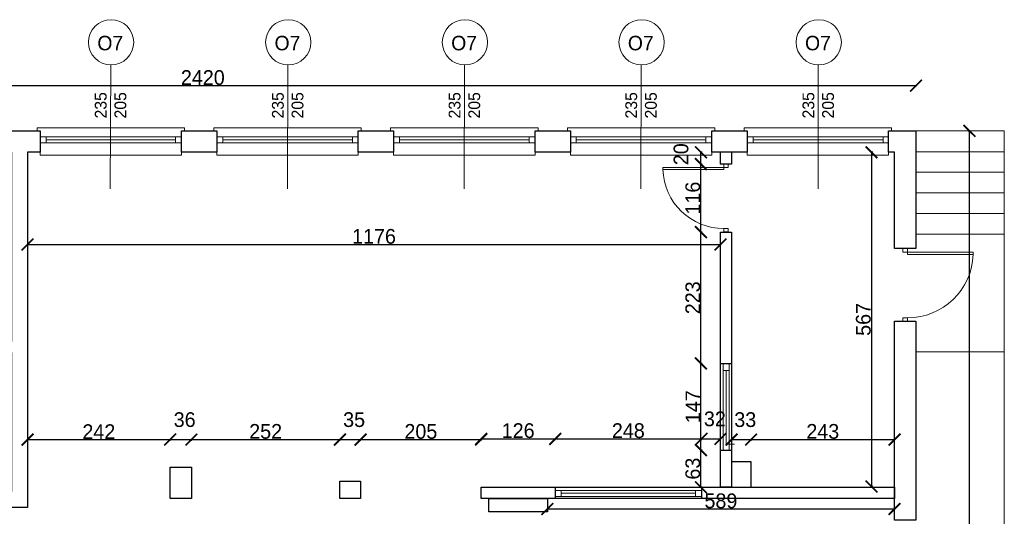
# Model space of a CAD drawing. Header units: centimetres. Extents: x -17621 to 77377, y -18613 to 66.
# Tile 83 of 173: x 11751 to 13421, y -9824 to -8982. Entities that reach past the tile are written whole.
import ezdxf

# ---------------------------------------------------------------- set-up
doc = ezdxf.new("R2010")
doc.units = ezdxf.units.CM
doc.layers.add('0-wymiarowanie rys.CAD', color=5, linetype='Continuous', lineweight=0, true_color=0x0000ff)
for name, color, linetype, lineweight in [('a_drzwi i okna', 2, 'Continuous', 0), ('a_inwentaryzacja', 141, 'Continuous', 0), ('a_wymiarowanie', 211, 'Continuous', 0), ('drzwi', 2, 'Continuous', 0)]:
    doc.layers.add(name, color=color, linetype=linetype, lineweight=lineweight)
doc.layers.add('PDF2_A250 SCHODY', color=7, linetype='Continuous')
doc.layers.add('PDF2_A310 STOLARKA ZEWNĘTRZNA', color=7, linetype='Continuous')
doc.styles.add('PDF Century Gothic', font='GOTHIC.TTF')
doc.dimstyles.new('ISO-25', dxfattribs={"dimtxt": 25, "dimasz": 20, "dimexe": 0.6, "dimexo": 0.375, "dimtad": 1, "dimdec": 0, "dimtxsty": 'PDF Century Gothic', "dimblk": 'ARCHTICK', "dimcen": 2.5, "dimadec": 1, "dimazin": 0, "dimtfac": 1, "dimtdec": 0, "dimtmove": 0, "dimatfit": 3, "dimldrblk": 'ARCHTICK', "dimfxl": 2, "dimfxlon": 1, "dimarcsym": 0})

# ---------------------------------------------------------------- blocks, each defined once
blk = doc.blocks.new('_ArchTick')
at = {"color": 0, "linetype": 'ByBlock', "const_width": 0.15}
blk.add_lwpolyline([(-0.5, -0.5), (0.5, 0.5)], dxfattribs=at)
blk = doc.blocks.new('*D600')
at = {"layer": 'a_wymiarowanie', "color": 0, "linetype": 'Continuous', "lineweight": -2, "transparency": 16777216}
for p, q in [((13198.2, -9206.9), (13195.6, -9206.9)), ((13196.2, -9206.9), (13196.2, -9773.9)), ((13198.2, -9773.9), (13195.6, -9773.9))]:
    blk.add_line(p, q, dxfattribs=at)
at = {"layer": 'Defpoints', "color": 0, "linetype": 'Continuous', "transparency": 16777216}
for p in [(13235.2, -9206.9), (13196.2, -9773.9), (13235.2, -9773.9)]:
    blk.add_point(p, dxfattribs=at)
at = {"layer": 'a_wymiarowanie', "color": 0, "linetype": 'Continuous', "lineweight": -2, "transparency": 16777216, "xscale": 20, "yscale": 20, "zscale": 20}
for p, rotation in [((13196.2, -9206.9), 90), ((13196.2, -9773.9), 270)]:
    blk.add_blockref('_ArchTick', p, dxfattribs=dict(at, rotation=rotation))
at = {"layer": 'a_wymiarowanie', "color": 0, "linetype": 'Continuous', "lineweight": 0, "transparency": 16777216, "insert": (13182.4, -9490.4), "char_height": 25, "attachment_point": 5, "rotation": 90, "style": 'PDF Century Gothic'}
blk.add_mtext('567', dxfattribs=at)
blk = doc.blocks.new('*D601')
at = {"layer": 'a_wymiarowanie', "color": 0, "linetype": 'Continuous', "lineweight": -2, "transparency": 16777216}
for p, q in [((12646.2, -9810.1), (12646.2, -9812.7)), ((13235.2, -9812.1), (12646.2, -9812.1)), ((13235.2, -9810.1), (13235.2, -9812.7))]:
    blk.add_line(p, q, dxfattribs=at)
at = {"layer": 'Defpoints', "color": 0, "linetype": 'Continuous', "transparency": 16777216}
for p in [(12646.2, -9794.1), (13235.2, -9794.1), (12646.2, -9812.1)]:
    blk.add_point(p, dxfattribs=at)
at = {"layer": 'a_wymiarowanie', "color": 0, "linetype": 'Continuous', "lineweight": -2, "transparency": 16777216, "xscale": 20, "yscale": 20, "zscale": 20, "rotation": 180}
blk.add_blockref('_ArchTick', (12646.2, -9812.1), dxfattribs=at)
at = {"layer": 'a_wymiarowanie', "color": 0, "linetype": 'Continuous', "lineweight": -2, "transparency": 16777216, "xscale": 20, "yscale": 20, "zscale": 20}
blk.add_blockref('_ArchTick', (13235.2, -9812.1), dxfattribs=at)
at = {"layer": 'a_wymiarowanie', "color": 0, "linetype": 'Continuous', "lineweight": 0, "transparency": 16777216, "insert": (12940.7, -9798.4), "char_height": 25, "attachment_point": 5, "style": 'PDF Century Gothic'}
blk.add_mtext('589', dxfattribs=at)
blk = doc.blocks.new('*D602')
at = {"layer": 'a_wymiarowanie', "color": 0, "linetype": 'Continuous', "lineweight": -2, "transparency": 16777216}
for p, q in [((11764.3, -9696.3), (11764.3, -9693.7)), ((11764.3, -9694.3), (12006.3, -9694.3)), ((12006.3, -9696.3), (12006.3, -9693.7))]:
    blk.add_line(p, q, dxfattribs=at)
at = {"layer": 'Defpoints', "color": 0, "linetype": 'Continuous', "transparency": 16777216}
for p in [(12006.3, -9694.3), (11764.3, -9775.6), (12006.3, -9775.6)]:
    blk.add_point(p, dxfattribs=at)
at = {"layer": 'a_wymiarowanie', "color": 0, "linetype": 'Continuous', "lineweight": -2, "transparency": 16777216, "xscale": 20, "yscale": 20, "zscale": 20, "rotation": 180}
blk.add_blockref('_ArchTick', (11764.3, -9694.3), dxfattribs=at)
at = {"layer": 'a_wymiarowanie', "color": 0, "linetype": 'Continuous', "lineweight": -2, "transparency": 16777216, "xscale": 20, "yscale": 20, "zscale": 20}
blk.add_blockref('_ArchTick', (12006.3, -9694.3), dxfattribs=at)
at = {"layer": 'a_wymiarowanie', "color": 0, "linetype": 'Continuous', "lineweight": 0, "transparency": 16777216, "insert": (11885.3, -9680.9), "char_height": 25, "attachment_point": 5, "style": 'PDF Century Gothic'}
blk.add_mtext('242', dxfattribs=at)
blk = doc.blocks.new('*D603')
at = {"layer": 'a_wymiarowanie', "color": 0, "linetype": 'Continuous', "lineweight": -2, "transparency": 16777216}
for p, q in [((12006.3, -9696.3), (12006.3, -9693.7)), ((12006.3, -9694.3), (12042.3, -9694.3)), ((12042.3, -9696.3), (12042.3, -9693.7))]:
    blk.add_line(p, q, dxfattribs=at)
at = {"layer": 'Defpoints', "color": 0, "linetype": 'Continuous', "transparency": 16777216}
for p in [(12042.3, -9694.3), (12042.3, -9741.1), (12006.3, -9775.6)]:
    blk.add_point(p, dxfattribs=at)
at = {"layer": 'a_wymiarowanie', "color": 0, "linetype": 'Continuous', "lineweight": -2, "transparency": 16777216, "xscale": 20, "yscale": 20, "zscale": 20, "rotation": 180}
blk.add_blockref('_ArchTick', (12006.3, -9694.3), dxfattribs=at)
at = {"layer": 'a_wymiarowanie', "color": 0, "linetype": 'Continuous', "lineweight": -2, "transparency": 16777216, "xscale": 20, "yscale": 20, "zscale": 20}
blk.add_blockref('_ArchTick', (12042.3, -9694.3), dxfattribs=at)
at = {"layer": 'a_wymiarowanie', "color": 0, "linetype": 'Continuous', "lineweight": 0, "transparency": 16777216, "insert": (12030.9, -9660.6), "char_height": 25, "attachment_point": 5, "style": 'PDF Century Gothic'}
blk.add_mtext('36', dxfattribs=at)
blk = doc.blocks.new('*D604')
at = {"layer": 'a_wymiarowanie', "color": 0, "linetype": 'Continuous', "lineweight": -2, "transparency": 16777216}
for p, q in [((12042.3, -9696.3), (12042.3, -9693.7)), ((12042.3, -9694.3), (12294.3, -9694.3)), ((12294.3, -9696.3), (12294.3, -9693.7))]:
    blk.add_line(p, q, dxfattribs=at)
at = {"layer": 'Defpoints', "color": 0, "linetype": 'Continuous', "transparency": 16777216}
for p in [(12294.3, -9694.3), (12042.3, -9741.1), (12294.3, -9765.1)]:
    blk.add_point(p, dxfattribs=at)
at = {"layer": 'a_wymiarowanie', "color": 0, "linetype": 'Continuous', "lineweight": -2, "transparency": 16777216, "xscale": 20, "yscale": 20, "zscale": 20, "rotation": 180}
blk.add_blockref('_ArchTick', (12042.3, -9694.3), dxfattribs=at)
at = {"layer": 'a_wymiarowanie', "color": 0, "linetype": 'Continuous', "lineweight": -2, "transparency": 16777216, "xscale": 20, "yscale": 20, "zscale": 20}
blk.add_blockref('_ArchTick', (12294.3, -9694.3), dxfattribs=at)
at = {"layer": 'a_wymiarowanie', "color": 0, "linetype": 'Continuous', "lineweight": 0, "transparency": 16777216, "insert": (12168.3, -9680.6), "char_height": 25, "attachment_point": 5, "style": 'PDF Century Gothic'}
blk.add_mtext('252', dxfattribs=at)
blk = doc.blocks.new('*D605')
at = {"layer": 'a_wymiarowanie', "color": 0, "linetype": 'Continuous', "lineweight": -2, "transparency": 16777216}
for p, q in [((12294.3, -9696.3), (12294.3, -9693.7)), ((12294.3, -9694.3), (12329.3, -9694.3)), ((12329.3, -9696.3), (12329.3, -9693.7))]:
    blk.add_line(p, q, dxfattribs=at)
at = {"layer": 'Defpoints', "color": 0, "linetype": 'Continuous', "transparency": 16777216}
for p in [(12329.3, -9694.3), (12294.3, -9765.1), (12329.3, -9765.1)]:
    blk.add_point(p, dxfattribs=at)
at = {"layer": 'a_wymiarowanie', "color": 0, "linetype": 'Continuous', "lineweight": -2, "transparency": 16777216, "xscale": 20, "yscale": 20, "zscale": 20, "rotation": 180}
blk.add_blockref('_ArchTick', (12294.3, -9694.3), dxfattribs=at)
at = {"layer": 'a_wymiarowanie', "color": 0, "linetype": 'Continuous', "lineweight": -2, "transparency": 16777216, "xscale": 20, "yscale": 20, "zscale": 20}
blk.add_blockref('_ArchTick', (12329.3, -9694.3), dxfattribs=at)
at = {"layer": 'a_wymiarowanie', "color": 0, "linetype": 'Continuous', "lineweight": 0, "transparency": 16777216, "insert": (12318.4, -9660.6), "char_height": 25, "attachment_point": 5, "style": 'PDF Century Gothic'}
blk.add_mtext('35', dxfattribs=at)
blk = doc.blocks.new('*D606')
at = {"layer": 'a_wymiarowanie', "color": 0, "linetype": 'Continuous', "lineweight": -2, "transparency": 16777216}
for p, q in [((12329.3, -9696.3), (12329.3, -9693.7)), ((12329.3, -9694.3), (12533.9, -9694.3)), ((12533.9, -9696.3), (12533.9, -9693.7))]:
    blk.add_line(p, q, dxfattribs=at)
at = {"layer": 'Defpoints', "color": 0, "linetype": 'Continuous', "transparency": 16777216}
for p in [(12533.9, -9694.3), (12329.3, -9765.1), (12533.9, -9775.1)]:
    blk.add_point(p, dxfattribs=at)
at = {"layer": 'a_wymiarowanie', "color": 0, "linetype": 'Continuous', "lineweight": -2, "transparency": 16777216, "xscale": 20, "yscale": 20, "zscale": 20, "rotation": 180}
blk.add_blockref('_ArchTick', (12329.3, -9694.3), dxfattribs=at)
at = {"layer": 'a_wymiarowanie', "color": 0, "linetype": 'Continuous', "lineweight": -2, "transparency": 16777216, "xscale": 20, "yscale": 20, "zscale": 20}
blk.add_blockref('_ArchTick', (12533.9, -9694.3), dxfattribs=at)
at = {"layer": 'a_wymiarowanie', "color": 0, "linetype": 'Continuous', "lineweight": 0, "transparency": 16777216, "insert": (12431.6, -9680.6), "char_height": 25, "attachment_point": 5, "style": 'PDF Century Gothic'}
blk.add_mtext('205', dxfattribs=at)
blk = doc.blocks.new('*D607')
at = {"layer": 'a_wymiarowanie', "color": 0, "linetype": 'Continuous', "lineweight": -2, "transparency": 16777216}
for p, q in [((12958.9, -9696.3), (12958.9, -9693.7)), ((12958.9, -9694.3), (12991.9, -9694.3)), ((12991.9, -9696.3), (12991.9, -9693.7))]:
    blk.add_line(p, q, dxfattribs=at)
at = {"layer": 'Defpoints', "color": 0, "linetype": 'Continuous', "transparency": 16777216}
for p in [(12991.9, -9694.3), (12958.9, -9775.1), (12991.9, -9775.1)]:
    blk.add_point(p, dxfattribs=at)
at = {"layer": 'a_wymiarowanie', "color": 0, "linetype": 'Continuous', "lineweight": -2, "transparency": 16777216, "xscale": 20, "yscale": 20, "zscale": 20, "rotation": 180}
blk.add_blockref('_ArchTick', (12958.9, -9694.3), dxfattribs=at)
at = {"layer": 'a_wymiarowanie', "color": 0, "linetype": 'Continuous', "lineweight": -2, "transparency": 16777216, "xscale": 20, "yscale": 20, "zscale": 20}
blk.add_blockref('_ArchTick', (12991.9, -9694.3), dxfattribs=at)
at = {"layer": 'a_wymiarowanie', "color": 0, "linetype": 'Continuous', "lineweight": 0, "transparency": 16777216, "insert": (12982, -9660.6), "char_height": 25, "attachment_point": 5, "style": 'PDF Century Gothic'}
blk.add_mtext('33', dxfattribs=at)
blk = doc.blocks.new('*D608')
at = {"layer": 'a_wymiarowanie', "color": 0, "linetype": 'Continuous', "lineweight": -2, "transparency": 16777216}
for p, q in [((12991.9, -9696.3), (12991.9, -9693.7)), ((12991.9, -9694.3), (13235.2, -9694.3)), ((13235.2, -9696.3), (13235.2, -9693.7))]:
    blk.add_line(p, q, dxfattribs=at)
at = {"layer": 'Defpoints', "color": 0, "linetype": 'Continuous', "transparency": 16777216}
for p in [(13235.2, -9694.3), (12991.9, -9775.1), (13235.2, -9775.1)]:
    blk.add_point(p, dxfattribs=at)
at = {"layer": 'a_wymiarowanie', "color": 0, "linetype": 'Continuous', "lineweight": -2, "transparency": 16777216, "xscale": 20, "yscale": 20, "zscale": 20, "rotation": 180}
blk.add_blockref('_ArchTick', (12991.9, -9694.3), dxfattribs=at)
at = {"layer": 'a_wymiarowanie', "color": 0, "linetype": 'Continuous', "lineweight": -2, "transparency": 16777216, "xscale": 20, "yscale": 20, "zscale": 20}
blk.add_blockref('_ArchTick', (13235.2, -9694.3), dxfattribs=at)
at = {"layer": 'a_wymiarowanie', "color": 0, "linetype": 'Continuous', "lineweight": 0, "transparency": 16777216, "insert": (13113.5, -9680.6), "char_height": 25, "attachment_point": 5, "style": 'PDF Century Gothic'}
blk.add_mtext('243', dxfattribs=at)
blk = doc.blocks.new('*D609')
at = {"layer": 'a_wymiarowanie', "color": 0, "linetype": 'Continuous', "lineweight": -2, "transparency": 16777216}
for p, q in [((11764.3, -9361.4), (11764.3, -9364)), ((11764.3, -9363.4), (12939.9, -9363.4)), ((12939.9, -9361.4), (12939.9, -9364))]:
    blk.add_line(p, q, dxfattribs=at)
at = {"layer": 'Defpoints', "color": 0, "linetype": 'Continuous', "transparency": 16777216}
for p in [(11764.3, -9206.9), (12939.9, -9206.9), (12939.9, -9363.4)]:
    blk.add_point(p, dxfattribs=at)
at = {"layer": 'a_wymiarowanie', "color": 0, "linetype": 'Continuous', "lineweight": -2, "transparency": 16777216, "xscale": 20, "yscale": 20, "zscale": 20, "rotation": 180}
blk.add_blockref('_ArchTick', (11764.3, -9363.4), dxfattribs=at)
at = {"layer": 'a_wymiarowanie', "color": 0, "linetype": 'Continuous', "lineweight": -2, "transparency": 16777216, "xscale": 20, "yscale": 20, "zscale": 20}
blk.add_blockref('_ArchTick', (12939.9, -9363.4), dxfattribs=at)
at = {"layer": 'a_wymiarowanie', "color": 0, "linetype": 'Continuous', "lineweight": 0, "transparency": 16777216, "insert": (12352.1, -9349.7), "char_height": 25, "attachment_point": 5, "style": 'PDF Century Gothic'}
blk.add_mtext('1176', dxfattribs=at)
blk = doc.blocks.new('*D610')
at = {"layer": 'a_wymiarowanie', "color": 0, "linetype": 'Continuous', "lineweight": -2, "transparency": 16777216}
for p, q in [((12533.9, -9695.1), (12533.9, -9692.5)), ((12533.9, -9693.1), (12659.6, -9693.1)), ((12659.6, -9695.1), (12659.6, -9692.5))]:
    blk.add_line(p, q, dxfattribs=at)
at = {"layer": 'Defpoints', "color": 0, "linetype": 'Continuous', "transparency": 16777216}
for p in [(12659.6, -9693.1), (12533.9, -9775.1), (12659.6, -9775.1)]:
    blk.add_point(p, dxfattribs=at)
at = {"layer": 'a_wymiarowanie', "color": 0, "linetype": 'Continuous', "lineweight": -2, "transparency": 16777216, "xscale": 20, "yscale": 20, "zscale": 20, "rotation": 180}
blk.add_blockref('_ArchTick', (12533.9, -9693.1), dxfattribs=at)
at = {"layer": 'a_wymiarowanie', "color": 0, "linetype": 'Continuous', "lineweight": -2, "transparency": 16777216, "xscale": 20, "yscale": 20, "zscale": 20}
blk.add_blockref('_ArchTick', (12659.6, -9693.1), dxfattribs=at)
at = {"layer": 'a_wymiarowanie', "color": 0, "linetype": 'Continuous', "lineweight": 0, "transparency": 16777216, "insert": (12596.7, -9679.3), "char_height": 25, "attachment_point": 5, "style": 'PDF Century Gothic'}
blk.add_mtext('126', dxfattribs=at)
blk = doc.blocks.new('*D565')
at = {"layer": 'a_wymiarowanie', "color": 0, "linetype": 'Continuous', "lineweight": -2, "transparency": 16777216}
for p, q in [((12659.6, -9695.1), (12659.6, -9692.5)), ((12659.6, -9693.1), (12907.6, -9693.1)), ((12907.6, -9695.1), (12907.6, -9692.5))]:
    blk.add_line(p, q, dxfattribs=at)
at = {"layer": 'Defpoints', "color": 0, "linetype": 'Continuous', "transparency": 16777216}
for p in [(12907.6, -9693.1), (12659.6, -9775.1), (12907.6, -9775.1)]:
    blk.add_point(p, dxfattribs=at)
at = {"layer": 'a_wymiarowanie', "color": 0, "linetype": 'Continuous', "lineweight": -2, "transparency": 16777216, "xscale": 20, "yscale": 20, "zscale": 20, "rotation": 180}
blk.add_blockref('_ArchTick', (12659.6, -9693.1), dxfattribs=at)
at = {"layer": 'a_wymiarowanie', "color": 0, "linetype": 'Continuous', "lineweight": -2, "transparency": 16777216, "xscale": 20, "yscale": 20, "zscale": 20}
blk.add_blockref('_ArchTick', (12907.6, -9693.1), dxfattribs=at)
at = {"layer": 'a_wymiarowanie', "color": 0, "linetype": 'Continuous', "lineweight": 0, "transparency": 16777216, "insert": (12783.6, -9679.3), "char_height": 25, "attachment_point": 5, "style": 'PDF Century Gothic'}
blk.add_mtext('248', dxfattribs=at)
blk = doc.blocks.new('*D566')
at = {"layer": 'a_wymiarowanie', "color": 0, "linetype": 'Continuous', "lineweight": -2, "transparency": 16777216}
for p, q in [((12907.6, -9695.1), (12907.6, -9692.5)), ((12907.6, -9693.1), (12939.9, -9693.1)), ((12939.9, -9695.1), (12939.9, -9692.5))]:
    blk.add_line(p, q, dxfattribs=at)
at = {"layer": 'Defpoints', "color": 0, "linetype": 'Continuous', "transparency": 16777216}
for p in [(12939.9, -9693.1), (12907.6, -9775.1), (12939.9, -9775.1)]:
    blk.add_point(p, dxfattribs=at)
at = {"layer": 'a_wymiarowanie', "color": 0, "linetype": 'Continuous', "lineweight": -2, "transparency": 16777216, "xscale": 20, "yscale": 20, "zscale": 20, "rotation": 180}
blk.add_blockref('_ArchTick', (12907.6, -9693.1), dxfattribs=at)
at = {"layer": 'a_wymiarowanie', "color": 0, "linetype": 'Continuous', "lineweight": -2, "transparency": 16777216, "xscale": 20, "yscale": 20, "zscale": 20}
blk.add_blockref('_ArchTick', (12939.9, -9693.1), dxfattribs=at)
at = {"layer": 'a_wymiarowanie', "color": 0, "linetype": 'Continuous', "lineweight": 0, "transparency": 16777216, "insert": (12930.4, -9659.3), "char_height": 25, "attachment_point": 5, "style": 'PDF Century Gothic'}
blk.add_mtext('32', dxfattribs=at)
blk = doc.blocks.new('*D567')
at = {"layer": 'a_wymiarowanie', "color": 0, "linetype": 'Continuous', "lineweight": -2, "transparency": 16777216}
for p, q in [((12908.8, -9712.1), (12906.2, -9712.1)), ((12906.8, -9775.1), (12906.8, -9712.1)), ((12908.8, -9775.1), (12906.2, -9775.1))]:
    blk.add_line(p, q, dxfattribs=at)
at = {"layer": 'Defpoints', "color": 0, "linetype": 'Continuous', "transparency": 16777216}
for p in [(12906.8, -9712.1), (12939.9, -9712.1), (12939.9, -9775.1)]:
    blk.add_point(p, dxfattribs=at)
at = {"layer": 'a_wymiarowanie', "color": 0, "linetype": 'Continuous', "lineweight": -2, "transparency": 16777216, "xscale": 20, "yscale": 20, "zscale": 20}
for p, rotation in [((12906.8, -9712.1), 90), ((12906.8, -9775.1), 270)]:
    blk.add_blockref('_ArchTick', p, dxfattribs=dict(at, rotation=rotation))
at = {"layer": 'a_wymiarowanie', "color": 0, "linetype": 'Continuous', "lineweight": 0, "transparency": 16777216, "insert": (12893.1, -9743.6), "char_height": 25, "attachment_point": 5, "rotation": 90, "style": 'PDF Century Gothic'}
blk.add_mtext('63', dxfattribs=at)
blk = doc.blocks.new('*D568')
at = {"layer": 'a_wymiarowanie', "color": 0, "linetype": 'Continuous', "lineweight": -2, "transparency": 16777216}
for p, q in [((12908.8, -9565), (12906.2, -9565)), ((12906.8, -9712.1), (12906.8, -9565)), ((12908.8, -9712.1), (12906.2, -9712.1))]:
    blk.add_line(p, q, dxfattribs=at)
at = {"layer": 'Defpoints', "color": 0, "linetype": 'Continuous', "transparency": 16777216}
for p in [(12906.8, -9565), (12939.9, -9565), (12939.9, -9712.1)]:
    blk.add_point(p, dxfattribs=at)
at = {"layer": 'a_wymiarowanie', "color": 0, "linetype": 'Continuous', "lineweight": -2, "transparency": 16777216, "xscale": 20, "yscale": 20, "zscale": 20}
for p, rotation in [((12906.8, -9565), 90), ((12906.8, -9712.1), 270)]:
    blk.add_blockref('_ArchTick', p, dxfattribs=dict(at, rotation=rotation))
at = {"layer": 'a_wymiarowanie', "color": 0, "linetype": 'Continuous', "lineweight": 0, "transparency": 16777216, "insert": (12893.1, -9638.5), "char_height": 25, "attachment_point": 5, "rotation": 90, "style": 'PDF Century Gothic'}
blk.add_mtext('147', dxfattribs=at)
blk = doc.blocks.new('*D569')
at = {"layer": 'a_wymiarowanie', "color": 0, "linetype": 'Continuous', "lineweight": -2, "transparency": 16777216}
for p, q in [((12908.8, -9342.4), (12906.2, -9342.4)), ((12906.8, -9565), (12906.8, -9342.4)), ((12908.8, -9565), (12906.2, -9565))]:
    blk.add_line(p, q, dxfattribs=at)
at = {"layer": 'Defpoints', "color": 0, "linetype": 'Continuous', "transparency": 16777216}
for p in [(12906.8, -9342.4), (12939.9, -9342.4), (12939.9, -9565)]:
    blk.add_point(p, dxfattribs=at)
at = {"layer": 'a_wymiarowanie', "color": 0, "linetype": 'Continuous', "lineweight": -2, "transparency": 16777216, "xscale": 20, "yscale": 20, "zscale": 20}
for p, rotation in [((12906.8, -9342.4), 90), ((12906.8, -9565), 270)]:
    blk.add_blockref('_ArchTick', p, dxfattribs=dict(at, rotation=rotation))
at = {"layer": 'a_wymiarowanie', "color": 0, "linetype": 'Continuous', "lineweight": 0, "transparency": 16777216, "insert": (12893.1, -9453.7), "char_height": 25, "attachment_point": 5, "rotation": 90, "style": 'PDF Century Gothic'}
blk.add_mtext('223', dxfattribs=at)
blk = doc.blocks.new('*D570')
at = {"layer": 'a_wymiarowanie', "color": 0, "linetype": 'Continuous', "lineweight": -2, "transparency": 16777216}
for p, q in [((12908.8, -9226.9), (12906.2, -9226.9)), ((12906.8, -9342.4), (12906.8, -9226.9)), ((12908.8, -9342.4), (12906.2, -9342.4))]:
    blk.add_line(p, q, dxfattribs=at)
at = {"layer": 'Defpoints', "color": 0, "linetype": 'Continuous', "transparency": 16777216}
for p in [(12906.8, -9226.9), (12939.4, -9226.9), (12939.9, -9342.4)]:
    blk.add_point(p, dxfattribs=at)
at = {"layer": 'a_wymiarowanie', "color": 0, "linetype": 'Continuous', "lineweight": -2, "transparency": 16777216, "xscale": 20, "yscale": 20, "zscale": 20}
for p, rotation in [((12906.8, -9226.9), 90), ((12906.8, -9342.4), 270)]:
    blk.add_blockref('_ArchTick', p, dxfattribs=dict(at, rotation=rotation))
at = {"layer": 'a_wymiarowanie', "color": 0, "linetype": 'Continuous', "lineweight": 0, "transparency": 16777216, "insert": (12893.1, -9284.6), "char_height": 25, "attachment_point": 5, "rotation": 90, "style": 'PDF Century Gothic'}
blk.add_mtext('116', dxfattribs=at)
blk = doc.blocks.new('*D571')
at = {"layer": 'a_wymiarowanie', "color": 0, "linetype": 'Continuous', "lineweight": -2, "transparency": 16777216}
for p, q in [((12908.8, -9206.9), (12906.2, -9206.9)), ((12906.8, -9226.9), (12906.8, -9206.9)), ((12908.8, -9226.9), (12906.2, -9226.9))]:
    blk.add_line(p, q, dxfattribs=at)
at = {"layer": 'Defpoints', "color": 0, "linetype": 'Continuous', "transparency": 16777216}
for p in [(12906.8, -9206.9), (12939.4, -9206.9), (12939.4, -9226.9)]:
    blk.add_point(p, dxfattribs=at)
at = {"layer": 'a_wymiarowanie', "color": 0, "linetype": 'Continuous', "lineweight": -2, "transparency": 16777216, "xscale": 20, "yscale": 20, "zscale": 20}
for p, rotation in [((12906.8, -9206.9), 90), ((12906.8, -9226.9), 270)]:
    blk.add_blockref('_ArchTick', p, dxfattribs=dict(at, rotation=rotation))
at = {"layer": 'a_wymiarowanie', "color": 0, "linetype": 'Continuous', "lineweight": 0, "transparency": 16777216, "insert": (12873.1, -9210.2), "char_height": 25, "attachment_point": 5, "rotation": 90, "style": 'PDF Century Gothic'}
blk.add_mtext('20', dxfattribs=at)
blk = doc.blocks.new('*D1062')
at = {"layer": '0-wymiarowanie rys.CAD', "color": 0, "linetype": 'Continuous', "lineweight": -2, "transparency": 16777216}
for p, q in [((13360.3, -9170.5), (13362.9, -9170.5)), ((13362.3, -11011.8), (13362.3, -9170.5)), ((13360.3, -11011.8), (13362.9, -11011.8))]:
    blk.add_line(p, q, dxfattribs=at)
at = {"layer": 'Defpoints', "color": 0, "linetype": 'Continuous', "transparency": 16777216}
for p in [(13271.6, -9170.5), (13362.3, -9170.5), (13271.6, -11011.8)]:
    blk.add_point(p, dxfattribs=at)
at = {"layer": '0-wymiarowanie rys.CAD', "color": 0, "linetype": 'Continuous', "lineweight": -2, "transparency": 16777216, "xscale": 20, "yscale": 20, "zscale": 20}
for p, rotation in [((13362.3, -9170.5), 90), ((13362.3, -11011.8), 270)]:
    blk.add_blockref('_ArchTick', p, dxfattribs=dict(at, rotation=rotation))
at = {"layer": '0-wymiarowanie rys.CAD', "color": 0, "linetype": 'Continuous', "transparency": 16777216, "insert": (13348.6, -10091.1), "char_height": 25, "attachment_point": 5, "rotation": 90, "style": 'PDF Century Gothic'}
blk.add_mtext('1841', dxfattribs=at)
blk = doc.blocks.new('*D1063')
at = {"layer": '0-wymiarowanie rys.CAD', "color": 0, "linetype": 'Continuous', "lineweight": -2, "transparency": 16777216}
for p, q in [((10851.8, -9095.9), (10851.8, -9093.3)), ((13271.6, -9093.9), (10851.8, -9093.9)), ((13271.6, -9095.9), (13271.6, -9093.3))]:
    blk.add_line(p, q, dxfattribs=at)
at = {"layer": 'Defpoints', "color": 0, "linetype": 'Continuous', "transparency": 16777216}
for p in [(10851.8, -9093.9), (10851.8, -9170.5), (13271.6, -9170.5)]:
    blk.add_point(p, dxfattribs=at)
at = {"layer": '0-wymiarowanie rys.CAD', "color": 0, "linetype": 'Continuous', "lineweight": -2, "transparency": 16777216, "xscale": 20, "yscale": 20, "zscale": 20, "rotation": 180}
blk.add_blockref('_ArchTick', (10851.8, -9093.9), dxfattribs=at)
at = {"layer": '0-wymiarowanie rys.CAD', "color": 0, "linetype": 'Continuous', "lineweight": -2, "transparency": 16777216, "xscale": 20, "yscale": 20, "zscale": 20}
blk.add_blockref('_ArchTick', (13271.6, -9093.9), dxfattribs=at)
at = {"layer": '0-wymiarowanie rys.CAD', "color": 0, "linetype": 'Continuous', "transparency": 16777216, "insert": (12061.7, -9080.2), "char_height": 25, "attachment_point": 5, "style": 'PDF Century Gothic'}
blk.add_mtext('2420', dxfattribs=at)

msp = doc.modelspace()

# ---------------------------------------------------------------- linework, layer by layer
at = {"layer": 'a_drzwi i okna'}
for p, q in [((11905.4, -9058.8), (11904.8, -9268.9)), ((12205.9, -9058.8), (12205.4, -9268.9)), ((12505.6, -9058.8), (12505.1, -9268.9)), ((12805.4, -9058.8), (12804.8, -9268.9)), ((13105.9, -9058.8), (13105.4, -9268.9))]:
    msp.add_line(p, q, dxfattribs=at)
for centre in [(11906.1, -9020.3), (12206.7, -9020.3), (12506.4, -9020.3), (12806.1, -9020.3), (13106.7, -9020.3)]:
    msp.add_circle(centre, 38.4, dxfattribs=at)
at = {"layer": 'a_inwentaryzacja', "linetype": 'Continuous', "lineweight": 25}
for p, q in [((12939.4, -9206.9), (12939.4, -9226.9)), ((12958.4, -9206.9), (12958.4, -9226.9)), ((12958.4, -9226.9), (12939.4, -9226.9)), ((12939.9, -9565), (12958.9, -9565)), ((12939.9, -9712.1), (12958.9, -9712.1)), ((12659.6, -9775.1), (12659.6, -9794.1)), ((12907.6, -9775.1), (12907.6, -9794.1))]:
    msp.add_line(p, q, dxfattribs=at)
at = {"layer": 'a_inwentaryzacja', "lineweight": 25}
for points in [[(11718.8, -9527.9), (11737.8, -9527.9), (11737.8, -9206.9), (11725.6, -9206.9), (11725.6, -9170.5), (11785.7, -9170.5), (11785.7, -9206.9), (11764.3, -9206.9), (11764.3, -9775.6), (11764.3, -9809.7), (11672.4, -9809.7), (11672.4, -9782.6), (11737.8, -9782.6), (11737.8, -9546.8), (11718.8, -9546.8)], [(12025.3, -9206.9), (12025.3, -9170.5), (12085.4, -9170.5), (12085.4, -9206.9)], [(12325, -9206.9), (12325, -9170.5), (12385.2, -9170.5), (12385.2, -9206.9)], [(12625.6, -9206.9), (12625.6, -9170.5), (12685.7, -9170.5), (12685.7, -9206.9)], [(12925.3, -9206.9), (12925.3, -9170.5), (12985.4, -9170.5), (12985.4, -9206.9)], [(13235.2, -9370.3), (13235.2, -9206.9), (13225, -9206.9), (13225, -9170.5), (13271.6, -9170.5), (13271.6, -9370.3)], [(13235.2, -9493.4), (13271.6, -9493.4), (13271.6, -9830.9), (13235.2, -9830.9)]]:
    msp.add_lwpolyline(points, close=True, dxfattribs=at)
at = {"layer": 'a_inwentaryzacja', "linetype": 'Continuous', "lineweight": 25}
for points in [[(12958.9, -9342.4), (12958.9, -9775.1), (12939.9, -9775.1), (12939.9, -9342.4)], [(12958.9, -9775.1), (12991.9, -9775.1), (12991.9, -9732.1), (12958.9, -9732.1)], [(12006.3, -9741.1), (12042.3, -9741.1), (12042.3, -9794.1), (12006.3, -9794.1)], [(12294.3, -9765.1), (12329.3, -9765.1), (12329.3, -9794.1), (12294.3, -9794.1)], [(12533.9, -9775.1), (13235.2, -9775.1), (13235.2, -9794.1), (12533.9, -9794.1)], [(12546.9, -9794.1), (12646.2, -9794.1), (12646.2, -9817.1), (12546.9, -9817.1)]]:
    msp.add_lwpolyline(points, close=True, dxfattribs=at)
at = {"layer": 'drzwi'}
for points in [[(12945.9, -9232.6), (12945.9, -9226.9), (12953.2, -9226.9), (12953.2, -9232.6), (12945.9, -9232.6), (12945.9, -9236.1), (12842.4, -9236.1), (12842.3, -9232.6), (12945.9, -9232.6)], [(13257.3, -9376.4), (13257.3, -9370.3), (13249.5, -9370.3), (13249.5, -9376.4), (13257.3, -9376.4), (13257.3, -9380.2), (13368.5, -9380.2), (13368.6, -9376.4), (13257.3, -9376.4)]]:
    msp.add_lwpolyline(points, dxfattribs=at)
for points in [[(12945.9, -9336.2), (12945.9, -9342), (12953.2, -9342), (12953.2, -9336.2)], [(13257.3, -9487.7), (13257.3, -9493.9), (13249.5, -9493.9), (13249.5, -9487.7)]]:
    msp.add_lwpolyline(points, close=True, dxfattribs=at)
for centre, radius, start, end in [((12945.7, -9232.8), 103.5, 181.8363, 270.1055), ((13257.5, -9376.6), 111.1, 269.8945, 358.1637)]:
    msp.add_arc(centre, radius, start, end, dxfattribs=at)
at = {"layer": 'PDF2_A250 SCHODY', "lineweight": 5}
for points in [[(13271.6, -9170.5), (13421.5, -9170.5), (13421.5, -9345.7)], [(13271.6, -9206), (13421.5, -9206)], [(13271.6, -9240.7), (13421.5, -9240.7)], [(13271.6, -9275.4), (13421.5, -9275.4)], [(13271.6, -9311), (13421.5, -9311)], [(13271.6, -9345.7), (13421.5, -9345.7), (13421.5, -10925.6), (13271.6, -10925.6)], [(13271.6, -9545.5), (13421.5, -9545.5)]]:
    msp.add_lwpolyline(points, dxfattribs=at)
at = {"layer": 'PDF2_A310 STOLARKA ZEWNĘTRZNA', "lineweight": 5}
for points in [[(12025.3, -9211.9), (12025.3, -9170.5), (12030.4, -9170.5), (12030.4, -9165.4), (11785.7, -9165.4), (11780.6, -9165.4), (11780.6, -9170.5), (11785.7, -9170.5), (11785.7, -9211.9)], [(12325, -9211.9), (12325, -9170.5), (12330.1, -9170.5), (12330.1, -9165.4), (12085.4, -9165.4), (12080.4, -9165.4), (12080.4, -9170.5), (12085.4, -9170.5), (12085.4, -9211.9)], [(12625.6, -9211.9), (12625.6, -9170.5), (12630.7, -9170.5), (12630.7, -9165.4), (12385.2, -9165.4), (12380.1, -9165.4), (12380.1, -9170.5), (12385.2, -9170.5), (12385.2, -9211.9)], [(12925.3, -9211.9), (12925.3, -9170.5), (12930.4, -9170.5), (12930.4, -9165.4), (12685.7, -9165.4), (12680.6, -9165.4), (12680.6, -9170.5), (12685.7, -9170.5), (12685.7, -9211.9)], [(13225, -9211.9), (13225, -9170.5), (13230.1, -9170.5), (13230.1, -9165.4), (12985.4, -9165.4), (12980.4, -9165.4), (12980.4, -9170.5), (12985.4, -9170.5), (12985.4, -9211.9)], [(12025.3, -9190.8), (12015.2, -9190.8), (11795.9, -9190.8), (11785.7, -9190.8), (11785.7, -9180.6), (11795.9, -9180.6), (12015.2, -9180.6), (12025.3, -9180.6)], [(12325, -9190.8), (12315.7, -9190.8), (12095.6, -9190.8), (12085.4, -9190.8), (12085.4, -9180.6), (12095.6, -9180.6), (12315.7, -9180.6), (12325, -9180.6)], [(12625.6, -9190.8), (12615.4, -9190.8), (12395.3, -9190.8), (12385.2, -9190.8), (12385.2, -9180.6), (12395.3, -9180.6), (12615.4, -9180.6), (12625.6, -9180.6)], [(12925.3, -9190.8), (12915.2, -9190.8), (12695, -9190.8), (12685.7, -9190.8), (12685.7, -9180.6), (12695, -9180.6), (12915.2, -9180.6), (12925.3, -9180.6)], [(13225, -9190.8), (13215.7, -9190.8), (12995.6, -9190.8), (12985.4, -9190.8), (12985.4, -9180.6), (12995.6, -9180.6), (13215.7, -9180.6), (13225, -9180.6)], [(12954.5, -9565), (12954.5, -9567), (12954.5, -9702), (12954.5, -9712.1), (12944.3, -9712.1), (12944.3, -9702), (12944.3, -9567), (12944.3, -9565)], [(12907.6, -9790.6), (12907.6, -9790.6), (12772.6, -9790.6), (12659.6, -9790.6), (12659.6, -9780.5), (12772.6, -9780.5), (12907.6, -9780.5), (12907.6, -9780.5)]]:
    msp.add_lwpolyline(points, close=True, dxfattribs=at)
for points in [[(11795.9, -9180.6), (11795.9, -9190.8)], [(12015.2, -9185.7), (11795.9, -9185.7)], [(12015.2, -9180.6), (12015.2, -9190.8)], [(12095.6, -9180.6), (12095.6, -9190.8)], [(12315.7, -9185.7), (12095.6, -9185.7)], [(12315.7, -9180.6), (12315.7, -9190.8)], [(12395.3, -9180.6), (12395.3, -9190.8)], [(12615.4, -9185.7), (12395.3, -9185.7)], [(12615.4, -9180.6), (12615.4, -9190.8)], [(12695, -9180.6), (12695, -9190.8)], [(12915.2, -9185.7), (12695, -9185.7)], [(12915.2, -9180.6), (12915.2, -9190.8)], [(12995.6, -9180.6), (12995.6, -9190.8)], [(13215.7, -9185.7), (12995.6, -9185.7)], [(13215.7, -9180.6), (13215.7, -9190.8)], [(12944.3, -9577), (12954.5, -9577)], [(12949.4, -9577), (12949.4, -9702)], [(12953.3, -9702), (12963.5, -9702)], [(12669.7, -9780.5), (12669.7, -9790.6)], [(12897.6, -9785.5), (12669.7, -9785.5)], [(12897.6, -9780.5), (12897.6, -9790.6)]]:
    msp.add_lwpolyline(points, dxfattribs=at)

# ---------------------------------------------------------------- texts
at = {"layer": 'a_drzwi i okna', "char_height": 24.55, "attachment_point": 7, "style": 'PDF Century Gothic'}
for insert in [(11882.8, -9034.2), (12183.4, -9034.2), (12483.1, -9034.2), (12782.8, -9034.2), (13083.4, -9034.2)]:
    msp.add_mtext_dynamic_manual_height_columns('O7', width=220.698, gutter_width=15.3, heights=[199.8], dxfattribs=dict(at, insert=insert))
at = {"layer": 'a_drzwi i okna', "char_height": 20, "attachment_point": 1, "rotation": 90, "style": 'PDF Century Gothic'}
for insert in [(11878.5, -9149.5), (12179, -9149.5), (12478.8, -9149.5), (12778.5, -9149.5), (13079.1, -9149.5)]:
    msp.add_mtext_dynamic_manual_height_columns('235\\P205', width=179.816, gutter_width=12.5, heights=[162.8], dxfattribs=dict(at, insert=insert))

# ---------------------------------------------------------------- dimensions: what is measured, and where the dimension line sits
at = {"layer": '0-wymiarowanie rys.CAD', "linetype": 'Continuous'}
dim = msp.add_linear_dim(base=(10851.8, -9093.9), p1=(13271.6, -9170.5), p2=(10851.8, -9170.5), dimstyle='ISO-25', dxfattribs=at)
dim.commit()
dim.dimension.update_dxf_attribs({"geometry": '*D1063', "text_midpoint": (12061.7, -9080.2)})
dim = msp.add_linear_dim(base=(13362.3, -9170.5), p1=(13271.6, -11011.8), p2=(13271.6, -9170.5), angle=90, dimstyle='ISO-25', dxfattribs=at)
dim.commit()
dim.dimension.update_dxf_attribs({"geometry": '*D1062', "text_midpoint": (13348.6, -10091.1)})
at = {"layer": 'a_wymiarowanie', "linetype": 'Continuous', "lineweight": 0}
for base, p1, p2, picture, middle in [((12906.8, -9206.9), (12939.4, -9226.9), (12939.4, -9206.9), '*D571', (12873.1, -9210.2)), ((12906.8146, -9226.8613), (12939.8768, -9342.3861), (12939.3768, -9226.8613), '*D570', (12893.0607, -9284.6237)), ((12906.8, -9342.4), (12939.9, -9565), (12939.9, -9342.4), '*D569', (12893.1, -9453.7)), ((12906.8, -9565), (12939.9, -9712.1), (12939.9, -9565), '*D568', (12893.1, -9638.5))]:
    dim = msp.add_linear_dim(base=base, p1=p1, p2=p2, angle=90, dimstyle='ISO-25', override={"dimtmove": 1}, dxfattribs=at)
    dim.commit()
    dim.dimension.update_dxf_attribs({"geometry": picture, "text_midpoint": middle})
for base, p1, p2, picture, middle in [((13196.2, -9773.9), (13235.2, -9206.9), (13235.2, -9773.9), '*D600', (13182.4, -9490.4)), ((12906.8, -9712.1), (12939.9, -9775.1), (12939.9, -9712.1), '*D567', (12893.1, -9743.6))]:
    dim = msp.add_linear_dim(base=base, p1=p1, p2=p2, angle=90, dimstyle='ISO-25', dxfattribs=at)
    dim.commit()
    dim.dimension.update_dxf_attribs({"geometry": picture, "text_midpoint": middle})
for base, p1, p2, picture, middle in [((12939.9, -9363.4), (11764.3, -9206.9), (12939.9, -9206.9), '*D609', (12352.1, -9349.7)), ((12006.3, -9694.3), (11764.3, -9775.6), (12006.3, -9775.6), '*D602', (11885.3, -9680.9)), ((12659.6, -9693.1), (12533.9, -9775.1), (12659.6, -9775.1), '*D610', (12596.7, -9679.3)), ((12646.2, -9812.1), (13235.2, -9794.1), (12646.2, -9794.1), '*D601', (12940.7, -9798.4))]:
    dim = msp.add_linear_dim(base=base, p1=p1, p2=p2, dimstyle='ISO-25', dxfattribs=at)
    dim.commit()
    dim.dimension.update_dxf_attribs({"geometry": picture, "text_midpoint": middle})
for base, p1, p2, picture, middle in [((12042.3, -9694.3), (12006.3, -9775.6), (12042.3, -9741.1), '*D603', (12030.9, -9660.6)), ((12329.3, -9694.3), (12294.3, -9765.1), (12329.3, -9765.1), '*D605', (12318.4, -9660.6)), ((12939.9, -9693.1), (12907.6, -9775.1), (12939.9, -9775.1), '*D566', (12930.4, -9659.3)), ((12991.9, -9694.3), (12958.9, -9775.1), (12991.9, -9775.1), '*D607', (12982, -9660.6)), ((12294.3, -9694.3), (12042.3, -9741.1), (12294.3, -9765.1), '*D604', (12168.3, -9680.6)), ((12533.9, -9694.3), (12329.3, -9765.1), (12533.9, -9775.1), '*D606', (12431.6, -9680.6)), ((12907.6, -9693.1), (12659.6, -9775.1), (12907.6, -9775.1), '*D565', (12783.6, -9679.3)), ((13235.2, -9694.3), (12991.9, -9775.1), (13235.2, -9775.1), '*D608', (13113.5, -9680.6))]:
    dim = msp.add_linear_dim(base=base, p1=p1, p2=p2, dimstyle='ISO-25', override={"dimtmove": 1}, dxfattribs=at)
    dim.commit()
    dim.dimension.update_dxf_attribs({"geometry": picture, "text_midpoint": middle})

doc.saveas('drawing.dxf')
